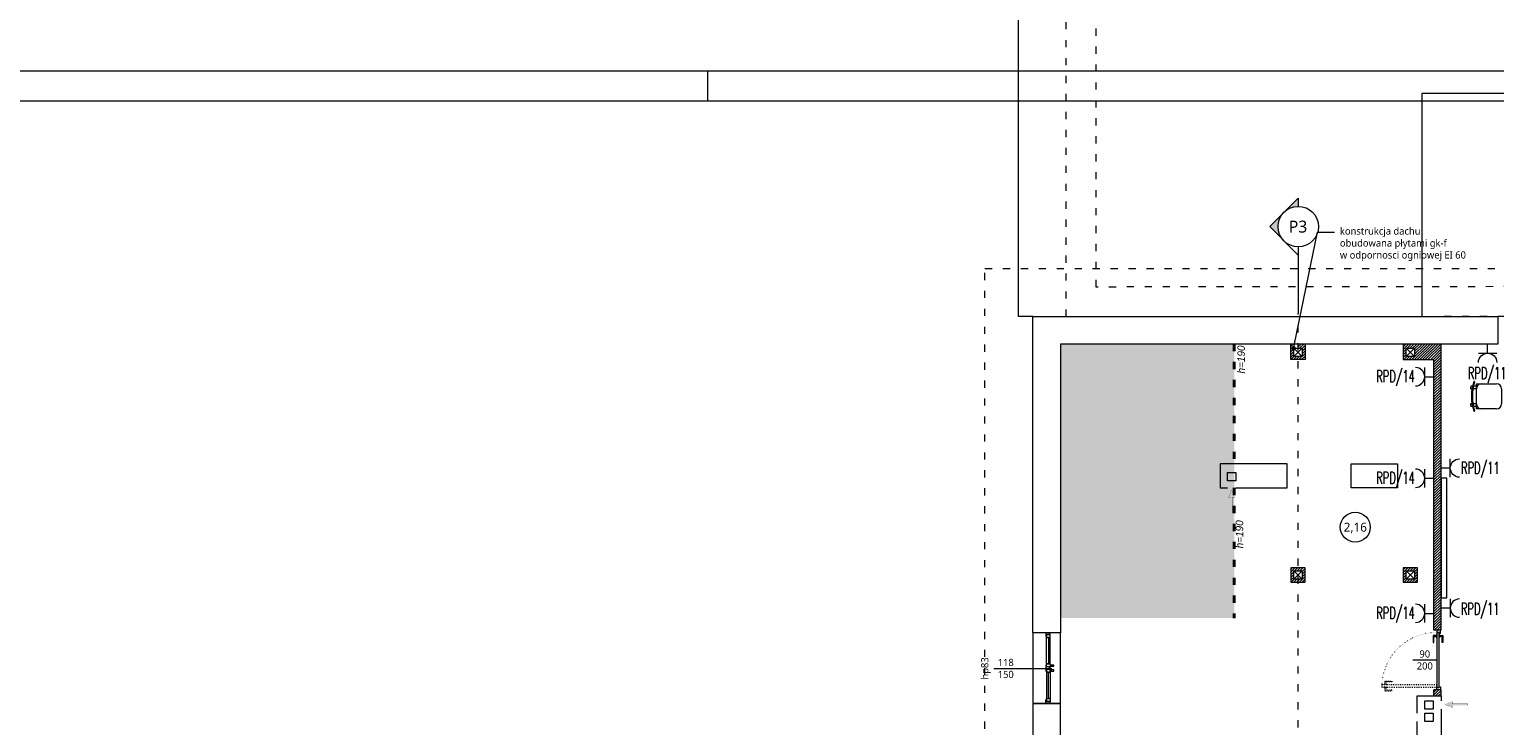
# Model space of a CAD drawing. Header units: millimetres. Extents: x 85284 to 143915, y -66821 to -28273.
# Tile 12 of 28: x 125489 to 127936, y -63369 to -62205. Entities that reach past the tile are written whole.
import ezdxf
from ezdxf import colors
from ezdxf.entities.mleader import LeaderData, LeaderLine
from ezdxf.enums import TextEntityAlignment as Align
from ezdxf.math import Vec2, Vec3

# ---------------------------------------------------------------- set-up
doc = ezdxf.new("R2010")
doc.units = ezdxf.units.MM
doc.linetypes.add('ACAD_ISO03W100', pattern=[30, 12, -18])
doc.linetypes.add('ACAD_ISO07W100', pattern=[3, 0, -3])
doc.layers.get('0').update_dxf_attribs({"color": 251, "lineweight": 9})
for name, color, linetype, lineweight in [('IE_Gniazda', 3, 'Continuous', 15), ('IE_Numery obw ośw hala', 6, 'Continuous', 13), ('IE_Ramka', 7, 'Continuous', 15), ('IE_Tabelka', 7, 'Continuous', 15), ('instalacje_arch', 251, 'Continuous', 9), ('opis..KF', 251, 'Continuous', 9), ('pomocnicza', 251, 'Continuous', 9), ('stolarka_arch', 251, 'Continuous', 9), ('TEXT', 251, 'Continuous', 9), ('wentylacja..KF', 251, 'Continuous', 9), ('WidCienI', 251, 'Continuous', 9), ('wypełnienie 2', 251, 'Continuous', 9), ('wypełnienie istn..KF', 251, 'Continuous', 9), ('ściana pro..KF', 251, 'Continuous', 9), ('ściany ist..KF', 251, 'Continuous', 9)]:
    doc.layers.add(name, color=color, linetype=linetype, lineweight=lineweight)
doc.styles.add('ARCH', font='segoeuil.ttf')
doc.styles.add('SIMPLEX', font='simplex', dxfattribs={"width": 0.85})
pattern_1 = [(45, (-308.0725, -28536.048), (-2.24506403, 2.24506403), [])]

# ---------------------------------------------------------------- blocks, each defined once
blk = doc.blocks.new('*U179')
at = {"layer": 'stolarka_arch', "lineweight": 0}
blk.add_lwpolyline([(0, 0), (118, 0), (118, -46), (0, -46)], close=True, dxfattribs=at)
at = {"layer": 'stolarka_arch'}
for points in [[(0, -22), (6, -22), (6, -23), (3, -23), (3, -28), (0, -28)], [(3, -23), (8, -23), (8, -29), (2, -29), (2, -28), (3, -28)], [(8, -26), (52, -26), (52, -23), (8, -23)], [(57, -23), (52, -23), (52, -29), (58, -29), (58, -28), (57, -28)], [(54, -22), (64, -22), (64, -23), (61, -23), (61, -28), (57, -28), (57, -23), (54, -23)], [(61, -23), (66, -23), (66, -29), (60, -29), (60, -28), (61, -28)], [(110, -26), (66, -26), (66, -23), (110, -23)], [(115, -23), (110, -23), (110, -29), (116, -29), (116, -28), (115, -28)], [(118, -22), (112, -22), (112, -23), (115, -23), (115, -28), (118, -28)], [(8, -26), (52, -26), (52, -29), (8, -29)], [(57, -30), (53, -30), (53, -29), (57, -29)], [(56, -35), (54, -35), (54, -30), (56, -30)], [(65, -30), (61, -30), (61, -29), (65, -29)], [(64, -35), (62, -35), (62, -30), (64, -30)], [(110, -26), (66, -26), (66, -29), (110, -29)]]:
    blk.add_lwpolyline(points, close=True, dxfattribs=at)
blk = doc.blocks.new('*U1075')
at = {"layer": 'opis..KF'}
blk.add_line((-20, 0), (77, 0), dxfattribs=at)
at = {"layer": 'opis..KF', "style": 'ARCH', "flags": 12}
blk.add_attdef('hp', text='', height=12, rotation=90, dxfattribs=at).set_placement((-35, 0), align=Align.MIDDLE_CENTER)
for tag, p in [('150', (0, 10)), ('120', (0, -10))]:
    blk.add_attdef(tag, text='', height=12, dxfattribs=at).set_placement(p, align=Align.MIDDLE_CENTER)
blk = doc.blocks.new('*U1078')
at = {"layer": 'instalacje_arch', "lineweight": 20, "true_color": 0xf4ee51}
h = blk.add_hatch(color=41, dxfattribs=at)
h.dxf.hatch_style = 1
h.paths.add_polyline_path([(0, 33.8), (0, 47.7), (-23.9, 23.9, -0.198912)])
h.paths.add_polyline_path([(-47.7, 0), (-23.9, -23.9, -0.198912), (-33.8, 0, -0.198912), (-23.9, 23.9)])
at = {"layer": 'instalacje_arch', "color": 41, "linetype": 'ACAD_ISO03W100', "lineweight": 9, "true_color": 0xf4ee51}
blk.add_line((0, -3657), (0, -145), dxfattribs=at)
at = {"layer": 'instalacje_arch', "color": 41, "lineweight": 20, "true_color": 0xf4ee51}
for points in [[(0, -33.8), (0, -47.7), (-47.7, 0), (0, 47.7), (0, 33.8)], [(0, -45), (0, -145)]]:
    blk.add_lwpolyline(points, dxfattribs=at)
blk.add_circle((0, 0), 33.8, dxfattribs=at)
at = {"layer": 'instalacje_arch', "color": 41, "true_color": 0xf4ee51, "style": 'ARCH'}
blk.add_attdef('P1', text='', height=20, rotation=180, dxfattribs=at).set_placement((0, 0), align=Align.MIDDLE_CENTER)
blk.add_attdef('P2', text='', height=20, dxfattribs=at).set_placement((0, -3802), align=Align.MIDDLE_CENTER)
blk = doc.blocks.new('krzesło')
for p, q in [((1.8, 29.3), (-0.8, 29.3)), ((2.6, 33.5), (0, 33.5)), ((9.1, 29.3), (3.5, 29.3)), ((9.1, 33.5), (4.3, 33.5)), ((5.7, 41.6), (5.7, 41.6)), ((9.1, 37.7), (42.8, 37.7)), ((9.1, -4.4), (9.1, 37.7)), ((51.2, 29.3), (51.2, 4)), ((1.8, 4), (-0.8, 4)), ((9.1, 4), (3.5, 4)), ((2.6, -0.2), (0, -0.2)), ((9.1, -0.2), (4.3, -0.2)), ((5.7, -8.3), (5.7, -8.3)), ((42.8, -4.4), (9.1, -4.4))]:
    blk.add_line(p, q)
for centre, radius, start, end in [((79.1, 16.7), 80.9, 167.9968, 171.0267), ((79.1, 16.7), 78.3, 161.8381, 198.1619), ((79.1, 16.7), 76.7, 161.8381, 198.1619), ((5.5, 40.8), 0.841, 71.2164, 161.8381), ((5.5, 40.8), 0.841, 341.8381, 71.2164), ((17.5, 29.3), 8.41, 90, 180), ((42.8, 29.3), 8.41, 0, 90), ((79.1, 16.7), 80.9, 188.9733, 192.0032), ((17.5, 4), 8.41, 180, 270), ((42.8, 4), 8.41, 270, 0), ((5.5, -7.5), 0.841, 198.1619, 288.7836), ((5.5, -7.5), 0.841, 288.7836, 18.1619)]:
    blk.add_arc(centre, radius, start, end)
blk = doc.blocks.new('*U168')
at = {"layer": 'stolarka_arch', "linetype": 'ACAD_ISO03W100', "lineweight": 0, "ltscale": 0.1}
for points in [[(3.5, 87), (-1.5, 87), (-1.5, 75), (-0.5, 75), (-0.5, 85), (3.5, 85)], [(3.5, 88), (3.5, 84), (4.5, 84), (4.5, 88)], [(4.5, 92), (4.5, 0), (8.5, 0), (8.5, 92)], [(9.5, 88), (9.5, 84), (8.5, 84), (8.5, 88)], [(9.5, 87), (14.5, 87), (14.5, 75), (13.5, 75), (13.5, 85), (9.5, 85)]]:
    blk.add_lwpolyline(points, close=True, dxfattribs=at)
at = {"layer": 'stolarka_arch'}
for points in [[(5, -4), (5, -6), (0, -6), (0, 0), (4, 0), (4, -4), (5, -4)], [(96, 0), (4, 0), (4, -4), (96, -4)], [(91, 1), (91, 6), (79, 6), (79, 5), (89, 5), (89, 1)], [(92, 1), (88, 1), (88, 0), (92, 0)], [(95, -4), (95, -6), (100, -6), (100, 0), (96, 0), (96, -4), (95, -4)], [(91, -5), (91, -10), (79, -10), (79, -9), (89, -9), (89, -5)], [(92, -5), (88, -5), (88, -4), (92, -4)]]:
    blk.add_lwpolyline(points, close=True, dxfattribs=at)
blk.add_circle((4, 0.5), 0.5, dxfattribs=at)
at = {"layer": 'stolarka_arch', "linetype": 'ACAD_ISO07W100', "lineweight": 0, "ltscale": 0.5}
blk.add_arc((4, 0), 92, 0, 89.6506, dxfattribs=at)
blk = doc.blocks.new('*U1072')
at = {"layer": 'wentylacja..KF', "lineweight": 5}
h = blk.add_hatch(color=256, dxfattribs=at)
h.dxf.hatch_style = 1
h.paths.add_polyline_path([(12.5, 5), (12.5, 1.2), (38.5, 1.2), (38.5, -1.3), (12.5, -1.3), (12.5, -5), (0, 0)])
at = {"layer": 'wentylacja..KF', "color": 240, "const_width": 0.239}
blk.add_lwpolyline([(12.5, 5), (12.5, 1.2), (38.5, 1.2), (38.5, -1.3), (12.5, -1.3), (12.5, -5), (0, 0)], close=True, dxfattribs=at)
blk = doc.blocks.new('opis drzwi')
at = {"layer": 'opis..KF'}
blk.add_line((-20, 0), (20, 0), dxfattribs=at)
at = {"layer": 'opis..KF', "style": 'ARCH', "flags": 12}
for tag, p in [('90', (0, 10)), ('200', (0, -10))]:
    blk.add_attdef(tag, text='', height=12, dxfattribs=at).set_placement(p, align=Align.MIDDLE_CENTER)
blk = doc.blocks.new('nr pom')
at = {"layer": 'opis..KF', "lineweight": 20}
blk.add_circle((0, 0), 25, dxfattribs=at)
at = {"layer": 'opis..KF', "style": 'ARCH'}
blk.add_attdef('00', text='', height=15, dxfattribs=at).set_placement((0, 0), align=Align.MIDDLE_CENTER)
blk = doc.blocks.new('_Dot')
at = {"color": 0, "linetype": 'ByBlock', "lineweight": -2}
blk.add_line((-0.5, 0), (-1, 0), dxfattribs=at)
at = {"color": 0, "linetype": 'ByBlock', "const_width": 0.5}
blk.add_lwpolyline([(-0.25, 0, 1), (0.25, 0, 1)], format="xyb", close=True, dxfattribs=at)
blk = doc.blocks.new('*U1138')
at = {"layer": 'IE_Ramka'}
blk.add_line((-370, 439), (-370, 444), dxfattribs=at)
for points in [[(-797, 0), (0, 0), (0, 444), (-797, 444)], [(-772, 5), (-5, 5), (-5, 439), (-772, 439)]]:
    blk.add_lwpolyline(points, close=True, dxfattribs=at)
blk = doc.blocks.new('G_poj_1faz_IP20')
at = {"layer": 'IE_Gniazda', "color": 0}
for p, q in [((-15.3, 15.3), (15.3, 15.3)), ((0, 15.3), (0, 0))]:
    blk.add_line(p, q, dxfattribs=at)
blk.add_arc((0, 30.7), 15.3, 180, 0, dxfattribs=at)

msp = doc.modelspace()

# ---------------------------------------------------------------- hatches: boundary and pattern name
at = {"layer": 'pomocnicza', "linetype": 'ByBlock', "lineweight": 0, "true_color": 0xe8e8e8}
h = msp.add_hatch(color=254, dxfattribs=at)
h.dxf.hatch_style = 1
h.paths.add_polyline_path([(127501.4, -63189), (127210.9, -63189), (127210.9, -62731), (127501.4, -62731)])
at = {"layer": 'wypełnienie 2', "linetype": 'ByBlock', "transparency": 33554595}
h = msp.add_hatch(dxfattribs=at)
h.set_pattern_fill('ANSI31', color=256)
h.set_pattern_definition(pattern_1)
h.paths.add_polyline_path([(127600.7, -62731), (127595.7, -62731), (127595.7, -62757), (127600.7, -62757)])
h.paths.add_polyline_path([(127614.7, -62731), (127608.3, -62731), (127608.3, -62738), (127614.7, -62738)])
h.paths.add_polyline_path([(127619.7, -62731), (127614.7, -62731), (127614.7, -62738), (127619.7, -62738)])
h.paths.add_polyline_path([(127619.7, -62738), (127614.7, -62738), (127614.7, -62752), (127619.7, -62752)])
h.paths.add_polyline_path([(127619.7, -62752), (127614.7, -62752), (127614.7, -62757), (127619.7, -62757)])
h.paths.add_polyline_path([(127608.3, -62753.5, -0.120405), (127607.8, -62753.8, -0.713446), (127606.2, -62752), (127600.7, -62752), (127600.7, -62757), (127608.3, -62757)])
h.paths.add_polyline_path([(127614.7, -62752), (127608.4, -62752, -0.324529), (127608.3, -62753.5), (127608.3, -62755), (127609, -62757), (127614.7, -62757)])
h.paths.add_polyline_path([(127788.7, -62731), (127783.7, -62731), (127783.7, -62738), (127788.7, -62738)])
h.paths.add_polyline_path([(127788.7, -62738), (127783.7, -62738), (127783.7, -62752), (127788.7, -62752)])
h.paths.add_polyline_path([(127788.7, -62752), (127783.7, -62752), (127783.7, -62757), (127788.7, -62757)])
h.paths.add_polyline_path([(127802.7, -62752), (127788.7, -62752), (127788.7, -62757), (127802.7, -62757)])
h.paths.add_polyline_path([(127802.7, -62731), (127788.7, -62731), (127788.7, -62738), (127802.7, -62738)])
h.paths.add_polyline_path([(127846.9, -62731), (127802.7, -62731), (127802.7, -62738), (127846.9, -62738)])
h.paths.add_polyline_path([(127846.9, -62738), (127802.7, -62738), (127802.7, -62752), (127846.9, -62752)])
h.paths.add_polyline_path([(127846.9, -62752), (127802.7, -62752), (127802.7, -62757), (127834.9, -62757), (127834.9, -63110), (127846.9, -63110)])
h = msp.add_hatch(dxfattribs=at)
h.set_pattern_fill('ANSI31', color=256)
h.set_pattern_definition(pattern_1)
h.paths.add_polyline_path([(127608.3, -63105), (127600.7, -63105), (127600.7, -63110), (127608.3, -63110)])
h.paths.add_polyline_path([(127614.7, -63105), (127608.3, -63105), (127608.3, -63110), (127614.7, -63110)])
h.paths.add_polyline_path([(127619.7, -63110), (127614.7, -63110), (127614.7, -63124), (127619.7, -63124)])
h.paths.add_polyline_path([(127619.7, -63105), (127614.7, -63105), (127614.7, -63110), (127619.7, -63110)])
h.paths.add_polyline_path([(127600.7, -63105), (127595.7, -63105), (127595.7, -63129), (127600.7, -63129)])
h.paths.add_polyline_path([(127614.7, -63124), (127608.3, -63124), (127608.3, -63129), (127614.7, -63129)])
h.paths.add_polyline_path([(127619.7, -63124), (127614.7, -63124), (127614.7, -63129), (127619.7, -63129)])
h.paths.add_polyline_path([(127608.3, -63124), (127600.7, -63124), (127600.7, -63129), (127608.3, -63129)])
h.paths.add_polyline_path([(127802.7, -63124), (127788.7, -63124), (127788.7, -63129), (127802.7, -63129)])
h.paths.add_polyline_path([(127788.7, -63124), (127783.7, -63124), (127783.7, -63129), (127788.7, -63129)])
h.paths.add_polyline_path([(127788.7, -63110), (127783.7, -63110), (127783.7, -63124), (127788.7, -63124)])
h.paths.add_polyline_path([(127788.7, -63105), (127783.7, -63105), (127783.7, -63110), (127788.7, -63110)])
h.paths.add_polyline_path([(127802.7, -63105), (127788.7, -63105), (127788.7, -63110), (127802.7, -63110)])
h.paths.add_polyline_path([(127807.7, -63105), (127802.7, -63105), (127802.7, -63110), (127807.7, -63110)])
h.paths.add_polyline_path([(127807.7, -63110), (127802.7, -63110), (127802.7, -63124), (127807.7, -63124)])
h.paths.add_polyline_path([(127807.7, -63124), (127802.7, -63124), (127802.7, -63129), (127807.7, -63129)])
h.paths.add_polyline_path([(127846.9, -63110), (127834.9, -63110), (127834.9, -63124), (127846.9, -63124)])
h.paths.add_polyline_path([(127846.9, -63124), (127834.9, -63124), (127834.9, -63209), (127846.9, -63209)])
h.paths.add_polyline_path([(127846.9, -63309), (127834.9, -63309), (127834.9, -63319), (127846.9, -63319)])

# ---------------------------------------------------------------- linework, layer by layer
at = {"linetype": 'ACAD_ISO03W100'}
for points in [[(127220.9, -62685), (127220.9, -59805), (129203.9, -59805), (129203.9, -62232), (128103.9, -62232), (128103.9, -62685), (127220.9, -62685.8)], [(124497.4, -66199), (122868.4, -66199), (122636, -65948.8), (122636, -65415), (122716, -65415), (122716, -64998), (122636, -64998), (122636, -62605), (123822, -62605), (123822, -64214), (127084.9, -64214), (127084.9, -62605)], [(123822, -62605), (123822, -64214), (127084.9, -64214), (127084.9, -62685)], [(127084.9, -62605), (129048.9, -62605), (129048.9, -64229), (129260.9, -64229.5), (129256.4, -64984.6), (129162, -64984.6), (129162, -65442.4), (129260.9, -65442.4), (129260.9, -65959.9), (129019.5, -66206), (127438.5, -66206)]]:
    msp.add_lwpolyline(points, dxfattribs=at)
msp.add_lwpolyline([(127270.9, -62635.7), (127270.9, -59855), (129153.9, -59855), (129153.9, -62182), (128053.9, -62182), (128053.9, -62635)], close=True, dxfattribs=at)
for points in [[(127490, -62945.8), (127504, -62945.8), (127504, -62959.8), (127490, -62959.8)], [(127846.9, -63155.4), (127856.5, -63155.4), (127856.5, -62955.4), (127846.9, -62955.4)], [(127819.9, -63327.3), (127833.9, -63327.3), (127833.9, -63341.3), (127819.9, -63341.3)], [(127819.9, -63347.8), (127833.9, -63347.8), (127833.9, -63361.8), (127819.9, -63361.8)]]:
    msp.add_lwpolyline(points, close=True)
at = {"layer": 'pomocnicza', "color": 114, "linetype": 'ACAD_ISO03W100', "lineweight": 40, "true_color": 0x139b48}
for p, q in [((127501.4, -62731), (127501.4, -62931)), ((127501.4, -62971.5), (127501.4, -63189))]:
    msp.add_line(p, q, dxfattribs=at)
at = {"layer": 'WidCienI', "color": 9, "true_color": 0xc8c8c8}
msp.add_line((127164.9, -62685), (127140.9, -62685), dxfattribs=at)
for points in [[(127140.9, -62685), (127140.9, -59725), (129283.9, -59725), (129283.9, -62312), (128183.9, -62312), (128183.9, -62684.2)], [(127814.7, -62312), (127814.7, -62685.2)], [(128212.4, -62312), (127814.7, -62312)]]:
    msp.add_lwpolyline(points, dxfattribs=at)
at = {"layer": 'ściana pro..KF', "linetype": 'ByBlock'}
for p, q in [((127595.7, -62757), (127595.7, -62731)), ((127619.7, -62731), (127619.7, -62757)), ((127846.9, -63209), (127846.9, -62731)), ((127619.7, -62757), (127595.7, -62757)), ((127834.9, -63209), (127834.9, -62757)), ((127846.9, -63209), (127834.9, -63209)), ((127834.9, -63319), (127834.9, -63309)), ((127846.9, -63309), (127834.9, -63309)), ((127846.9, -63319), (127846.9, -63309))]:
    msp.add_line(p, q, dxfattribs=at)
msp.add_lwpolyline([(127783.7, -62731), (127783.7, -62731), (127783.7, -62757), (127834.9, -62757)], dxfattribs=at)
for points in [[(127595.7, -63129), (127619.7, -63129), (127619.7, -63105), (127595.7, -63105)], [(127783.7, -63129), (127807.7, -63129), (127807.7, -63105), (127783.7, -63105)]]:
    msp.add_lwpolyline(points, close=True, dxfattribs=at)
at = {"layer": 'ściany ist..KF', "linetype": 'ByBlock'}
for p, q in [((127600.7, -62738), (127614.7, -62752)), ((127600.7, -62752), (127614.7, -62738)), ((127788.7, -62738), (127802.7, -62752)), ((127788.7, -62752), (127802.7, -62738)), ((127477.9, -62931), (127477.9, -62971.5)), ((127589.9, -62931), (127477.9, -62931)), ((127589.9, -62971.5), (127589.9, -62931)), ((127696.9, -62971.5), (127696.9, -62931)), ((127696.9, -62931), (127773.9, -62931)), ((127773.9, -62931), (127773.9, -62971.5)), ((127477.9, -62971.5), (127490, -62971.5)), ((127504, -62971.5), (127589.9, -62971.5)), ((127773.9, -62971.5), (127696.9, -62971.5)), ((127600.7, -63110), (127614.7, -63124)), ((127600.7, -63124), (127614.7, -63110)), ((127788.7, -63110), (127802.7, -63124)), ((127788.7, -63124), (127802.7, -63110)), ((127806.9, -63319), (127846.9, -63319)), ((127806.9, -63327.3), (127806.9, -63319)), ((127846.9, -63319), (127846.9, -63327.3)), ((127806.9, -63347.8), (127806.9, -63327.3)), ((127846.9, -63341.3), (127846.9, -63464)), ((127806.9, -63464), (127806.9, -63361.8))]:
    msp.add_line(p, q, dxfattribs=at)
for points in [[(127164.9, -63213.6), (127164.9, -62685), (127941.9, -62685), (127941.9, -62731), (127210.9, -62731), (127210.9, -63213.6), (127164.9, -63213.6)], [(127600.7, -62738), (127614.7, -62738), (127614.7, -62752), (127600.7, -62752), (127600.7, -62738)], [(127788.7, -62738), (127802.7, -62738), (127802.7, -62752), (127788.7, -62752), (127788.7, -62738)], [(127600.7, -63110), (127614.7, -63110), (127614.7, -63124), (127600.7, -63124), (127600.7, -63110)], [(127788.7, -63110), (127802.7, -63110), (127802.7, -63124), (127788.7, -63124), (127788.7, -63110)]]:
    msp.add_lwpolyline(points, dxfattribs=at)
msp.add_lwpolyline([(127164.9, -63580.1), (127210.9, -63580.1), (127210.9, -63331.6), (127164.9, -63331.6)], close=True, dxfattribs=at)

# ---------------------------------------------------------------- block references
msp.add_blockref('krzesło', (127896.7, -62835.1))
ref = msp.add_blockref('*U1075', (127119.7, -63273.2))
ref.add_attrib('150', '118', dxfattribs={"layer": 'opis..KF', "height": 12, "style": 'ARCH'}).set_placement((127119.7, -63263.2), align=Align.MIDDLE_CENTER)
ref.add_attrib('120', '150', dxfattribs={"layer": 'opis..KF', "height": 12, "style": 'ARCH'}).set_placement((127119.7, -63283.2), align=Align.MIDDLE_CENTER)
ref.add_attrib('hp', 'hp83', dxfattribs={"layer": 'opis..KF', "height": 12, "rotation": 90, "style": 'ARCH'}).set_placement((127084.7, -63273.2), align=Align.MIDDLE_CENTER)
at = {"layer": 'IE_Gniazda', "xscale": -1}
for p, rotation in [((127924.6, -62731), 180), ((127846.9, -62938.3), 270)]:
    msp.add_blockref('G_poj_1faz_IP20', p, dxfattribs=dict(at, rotation=rotation))
at = {"layer": 'IE_Gniazda'}
for p, rotation in [((127834.9, -62785.6), 89.99999999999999), ((127834.9, -62955.4), 89.99999999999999), ((127834.9, -63181.1), 89.99999999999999), ((127846.9, -63172.4), 270)]:
    msp.add_blockref('G_poj_1faz_IP20', p, dxfattribs=dict(at, rotation=rotation))
at = {"layer": 'IE_Tabelka', "xscale": 10, "yscale": 10, "zscale": 10}
msp.add_blockref('*U1138', (130322, -66714.8), dxfattribs=at)
at = {"layer": 'instalacje_arch'}
ref = msp.add_blockref('*U1078', (127608.3, -62534.7), dxfattribs=at)
ref.add_attrib('P1', 'P3', dxfattribs={"color": 41, "true_color": 0xf4ee51, "height": 20, "style": 'ARCH'}).set_placement((127608, -62534.7), align=Align.MIDDLE_CENTER)
at = {"layer": 'opis..KF', "color": 30}
msp.add_blockref('nr pom', (127703.6, -63037.1), dxfattribs=at).add_auto_attribs({'00': '2,16'})
at = {"layer": 'stolarka_arch', "xscale": -1, "rotation": 90}
msp.add_blockref('*U179', (127164.9, -63213.6), dxfattribs=at)
at = {"layer": 'TEXT'}
ref = msp.add_blockref('opis drzwi', (127819.7, -63259), dxfattribs=at)
ref.add_attrib('90', '90', dxfattribs={"layer": 'opis..KF', "height": 12, "style": 'ARCH'}).set_placement((127819.7, -63249), align=Align.MIDDLE_CENTER)
ref.add_attrib('200', '200', dxfattribs={"layer": 'opis..KF', "height": 12, "style": 'ARCH'}).set_placement((127819.7, -63269), align=Align.MIDDLE_CENTER)
at = {"layer": 'wentylacja..KF', "rotation": 270}
msp.add_blockref('*U1072', (127496.8, -62975), dxfattribs=at)
at = {"layer": 'wentylacja..KF'}
msp.add_blockref('*U1072', (127853, -63333.5), dxfattribs=at)
at = {"layer": 'wypełnienie istn..KF', "color": 242, "true_color": 0xcd2027, "rotation": 90.00000000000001}
msp.add_blockref('*U168', (127839.7, -63309), dxfattribs=at)

# ---------------------------------------------------------------- texts
at = {"layer": 'IE_Numery obw ośw hala', "style": 'SIMPLEX', "width": 0.6}
for s, p in [('RPD/14', (127738.6, -62794.9)), ('RPD/11', (127891.7, -62789.7)), ('RPD/11', (127880.2, -62948.1)), ('RPD/14', (127738.6, -62964.6)), ('RPD/14', (127738.6, -63190.4)), ('RPD/11', (127880, -63183.5))]:
    msp.add_text(s, height=20, dxfattribs=at).set_placement(p)
at = {"layer": 'opis..KF', "char_height": 12.48, "attachment_point": 5, "rotation": 90, "style": 'ARCH'}
for insert in [(127513, -62756.8), (127510.2, -63049)]:
    msp.add_mtext_dynamic_manual_height_columns('{\\fCentury Gothic|b0|i1|c238|p34;h=190}', width=156.7, gutter_width=70, heights=[0], dxfattribs=dict(at, insert=insert))

# ---------------------------------------------------------------- leaders
at = {"layer": 'opis..KF', "lineweight": 9}
ml = msp.add_multileader_mtext('Standard', dxfattribs=at)
ml.set_content('konstrukcja dachu\\Pobudowana płytami gk-f\\Pw odpornosci ogniowej EI 60', color=256, style='ARCH')
ml.set_leader_properties(color=256, linetype='ByLayer', lineweight=-1)
ml.set_arrow_properties(name='DOT')
ml.build(insert=Vec2(0, 0))
ml.multileader.update_dxf_attribs({"arrow_head_size": 7.5})
ctx = ml.context
ctx.base_point, ctx.char_height, ctx.arrow_head_size, ctx.landing_gap_size, ctx.plane_origin = Vec3(127668.9, -62544.1), 12, 7.5, 9, Vec3(126658.4, -62639.5)
notes = []
notes.append((ctx, [(1, (1, 1, 0), (127640.5, -62544.1), (1, 0), 28.4, [(0, [(127600.7, -62738)], 0, [])])]))
ctx.mtext.insert, ctx.mtext.flow_direction = Vec3(127677.9, -62536.1), 5
for ctx, leaders in notes:
    for number, flags, end, landing, length, lines in leaders:
        leader = LeaderData()
        leader.index, (leader.has_last_leader_line, leader.has_dogleg_vector, leader.attachment_direction) = number, flags
        leader.last_leader_point, leader.dogleg_vector, leader.dogleg_length = Vec3(end), Vec3(landing), length
        for number, points, colour, breaks in lines:
            line = LeaderLine()
            line.index, line.vertices, line.color, line.breaks = number, Vec3.list(points), colors.encode_raw_color(colour), breaks
            leader.lines.append(line)
        ctx.leaders.append(leader)

doc.saveas('drawing.dxf')
